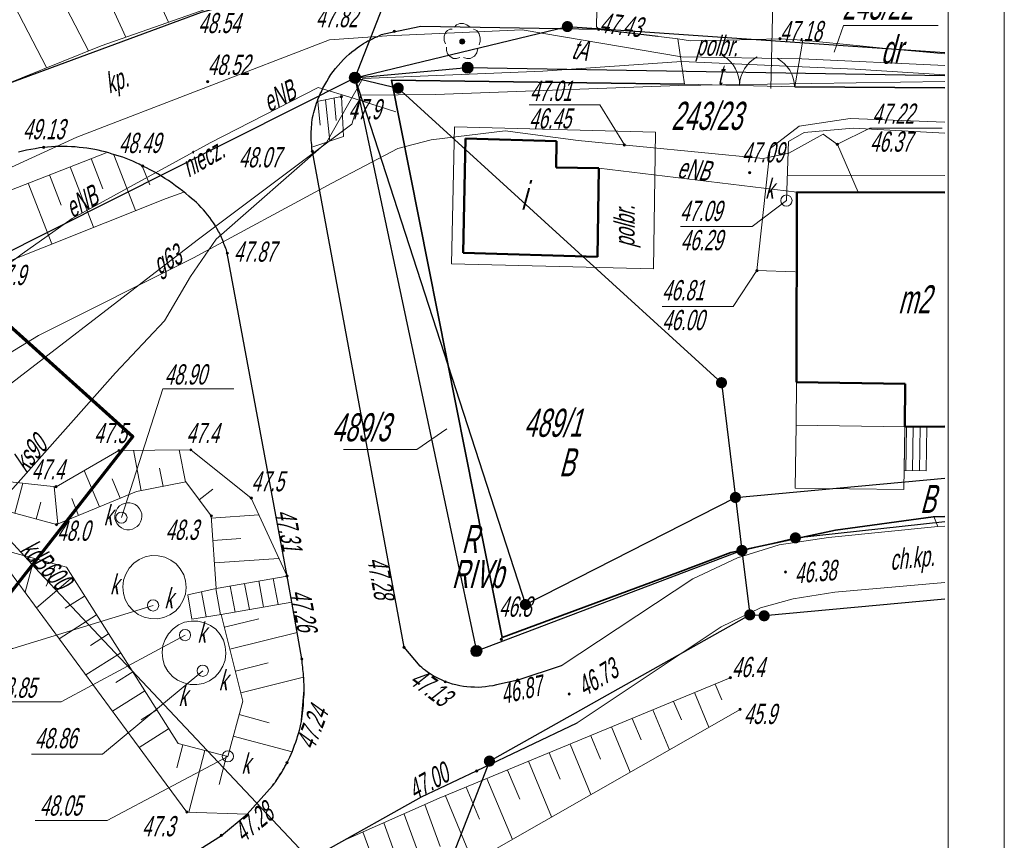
# Model space of a CAD drawing. Header units: millimetres. Extents: x 6567289036 to 6568990308, y 5976640423 to 5977332400.
# Tile 34 of 216: x 6567541706 to 6567585536, y 5976883334 to 5976919880. Entities that reach past the tile are written whole.
import ezdxf

# ---------------------------------------------------------------- set-up
doc = ezdxf.new("R2010")
doc.units = ezdxf.units.MM
doc.layers.add('0_PODKŁADANKI', color=7, linetype='Continuous')
doc.styles.get("Standard").update_dxf_attribs({"font": 'arial.ttf'})

# ---------------------------------------------------------------- blocks, each defined once
blk = doc.blocks.new('KTOK02_500')
at = {"color": 0, "linetype": 'Continuous', "lineweight": 13}
for centre, start, end in [((-3, 0), 0, 60.01836), ((3, 0), 119.98164, 180)]:
    blk.add_arc(centre, 3, start, end, dxfattribs=at)
blk = doc.blocks.new('EGBP04_02')
at = {"linetype": 'Continuous', "lineweight": 18}
blk.add_hatch(color=7, dxfattribs=at).paths.add_polyline_path([(0, -0.5, 1), (0, 0.5, 1)])
at = {"color": 0, "linetype": 'Continuous', "lineweight": 18}
blk.add_circle((0, 0), 0.5, dxfattribs=at)
blk = doc.blocks.new('EGBP04_03')
at = {"linetype": 'Continuous', "lineweight": 13}
for color, points in [(7, [(0, -0.5, 1), (0, 0.5, 1)]), (0, [(0, -0.1, 1), (0, 0.1, 1)])]:
    blk.add_hatch(color=color, dxfattribs=at).paths.add_polyline_path(points)
at = {"color": 0, "linetype": 'Continuous', "lineweight": 13}
blk.add_circle((0, 0), 0.1, dxfattribs=at)
blk = doc.blocks.new('RTPW01')
at = {"linetype": 'Continuous', "lineweight": 13}
blk.add_hatch(color=0, dxfattribs=at).paths.add_polyline_path([(0, -0.1, 1), (0, 0.1, 1)])
at = {"color": 0, "linetype": 'Continuous', "lineweight": 13}
blk.add_circle((0, 0), 0.1, dxfattribs=at)
blk = doc.blocks.new('SUUS22_01')
at = {"color": 0, "linetype": 'Continuous', "lineweight": 13}
blk.add_circle((0, 0), 0.5, dxfattribs=at)
blk = doc.blocks.new('SUPS01_08')
at = {"linetype": 'Continuous', "lineweight": 13}
blk.add_hatch(color=0, dxfattribs=at).paths.add_polyline_path([(0, -0.1, 1), (0, 0.1, 1)])
at = {"color": 0, "linetype": 'Continuous', "lineweight": 13}
blk.add_circle((0, 0), 0.1, dxfattribs=at)
blk = doc.blocks.new('OBOP02_01')
at = {"linetype": 'Continuous', "lineweight": 13}
blk.add_hatch(color=0, dxfattribs=at).paths.add_polyline_path([(0, -0.224, 1), (0, 0.224, 1)])
at = {"color": 0, "linetype": 'Continuous', "lineweight": 18, "flags": 128}
for points in [[(-0.9, 1.1), (-1.1, 1.1), (-1.3, 1), (-1.5, 0.8), (-1.6, 0.5), (-1.6, 0.1), (-1.5, -0.2)], [(0.7, 1.3), (0.4, 1.5), (0.1, 1.6), (-0.2, 1.6), (-0.5, 1.5), (-0.7, 1.3)], [(1.5, -0.3), (1.6, 0), (1.6, 0.3), (1.5, 0.7), (1.3, 1), (1, 1.1)], [(-1.4, -0.5), (-1.4, -0.8), (-1.3, -1.1), (-1.1, -1.3), (-0.8, -1.5), (-0.5, -1.5), (-0.2, -1.4)], [(0.1, -1.4), (0.4, -1.5), (0.7, -1.5), (1.1, -1.3), (1.3, -1), (1.4, -0.6)]]:
    blk.add_lwpolyline(points, dxfattribs=at)
at = {"color": 0, "linetype": 'Continuous', "lineweight": 13}
blk.add_circle((0, 0), 0.224, dxfattribs=at)
blk = doc.blocks.new('RTPW02')
at = {"linetype": 'Continuous', "lineweight": 13}
blk.add_hatch(color=0, dxfattribs=at).paths.add_polyline_path([(0, -0.1, 1), (0, 0.1, 1)])
at = {"color": 0, "linetype": 'Continuous', "lineweight": 13}
blk.add_circle((0, 0), 0.1, dxfattribs=at)

msp = doc.modelspace()

# ---------------------------------------------------------------- linework, layer by layer
at = {"layer": '0_PODKŁADANKI', "color": 18, "linetype": 'Continuous', "lineweight": 18, "flags": 128}
for points in [[(6567585536.345362, 5976640422.753954), (6567585536.345362, 5977054922.753954)], [(6567583036.345362, 5976642422.753954), (6567583036.345362, 5977052422.753954)]]:
    msp.add_lwpolyline(points, dxfattribs=at)
at = {"layer": '0_PODKŁADANKI', "lineweight": 70, "flags": 128}
msp.add_lwpolyline([(6567404736.345362, 5976739422.753954), (6567351762.778372, 5976777404.141075), (6567366146.075858, 5976800736.645169), (6567331457.154829, 5976823648.519215), (6567352156.941767, 5976859663.035738), (6567388004.251012, 5976922023.146966), (6567434454.322674, 5977002407.900146), (6567546736.345362, 5976901322.753954), (6567526086.345362, 5976874932.753954), (6567498709.432438, 5976815801.160638), (6567474536.620397, 5976767698.485344), (6567446143.972124, 5976711666.871627)], close=True, dxfattribs=at)
at = {"layer": '0_PODKŁADANKI', "linetype": 'Continuous', "lineweight": 18, "flags": 128}
for points in [[(6567575136.345362, 5976916812.753954), (6567575286.345362, 5976923252.753954), (6567572346.345362, 5976936172.753954), (6567572326.345362, 5976936242.753954)], [(6567546236.345362, 5976924332.753954), (6567548326.345362, 5976919762.753954)], [(6567544416.345362, 5976923502.753954), (6567546426.345362, 5976919102.753954)], [(6567542616.345362, 5976922642.753954), (6567544766.345362, 5976918492.753954)], [(6567540846.345362, 5976921712.753954), (6567542906.345362, 5976917742.753954)], [(6567577966.345362, 5976918432.753954), (6567578376.345362, 5976919622.753954), (6567582586.345362, 5976919622.753954)], [(6567558056.345362, 5976919162.753954), (6567555496.345362, 5976918982.753954), (6567544246.345362, 5976914642.753954), (6567537516.345362, 5976911562.753954), (6567535886.345362, 5976915152.753954), (6567531006.345362, 5976912532.753954), (6567524596.345362, 5976907622.753954), (6567522056.345362, 5976905672.753954), (6567519006.345362, 5976903722.753954)], [(6567558056.345362, 5976919162.753954), (6567564076.345362, 5976919432.753954), (6567571166.345362, 5976918222.753954), (6567576526.345362, 5976918142.753954), (6567582892.42498, 5976917839.607306)], [(6567518166.345362, 5976853382.753954), (6567519296.345362, 5976856212.753954), (6567519656.345362, 5976858452.753954), (6567519886.345362, 5976861262.753954), (6567524326.345362, 5976871322.753954), (6567525946.345362, 5976874492.753954), (6567526946.345362, 5976877552.753954), (6567532866.345362, 5976888212.753954), (6567539286.345362, 5976896632.753954), (6567545966.345362, 5976904152.753954), (6567548156.345362, 5976906462.753954), (6567549316.345362, 5976908442.753953), (6567550446.345362, 5976910102.753954), (6567555366.345362, 5976914402.753954), (6567556986.345362, 5976917262.753954), (6567564996.345362, 5976917582.753954), (6567571166.345362, 5976918022.753954), (6567578896.345362, 5976917672.753954), (6567582892.344903, 5976917430.401371)], [(6567582892.286164, 5976917130.256221), (6567571046.345362, 5976916952.753954), (6567560216.345362, 5976916552.753954), (6567556886.345362, 5976916522.753954), (6567556496.345362, 5976915232.753954), (6567549606.345362, 5976910062.753954), (6567539076.345362, 5976901962.753954), (6567531736.345362, 5976896262.753954), (6567522226.345362, 5976888802.753954), (6567519176.345362, 5976887982.753954)], [(6567571296.345362, 5976917002.753954), (6567576206.345362, 5976916882.753954)], [(6567558446.345362, 5976915772.753954), (6567556546.345362, 5976916382.753954), (6567554996.345362, 5976916862.753954), (6567550186.345362, 5976914392.753954), (6567544046.345362, 5976911022.753954)], [(6567555086.345362, 5976915182.753954), (6567554976.345362, 5976916242.753954)], [(6567555516.345362, 5976914462.753954), (6567555316.345362, 5976916302.753954)], [(6567555796.345362, 5976915382.753954), (6567555706.345362, 5976916372.753954)], [(6567568626.345362, 5976914302.753954), (6567567536.345362, 5976916082.753954), (6567564380.345362, 5976916082.753954)], [(6567576226.345362, 5976908652.753954), (6567574526.345362, 5976908702.753954), (6567575106.345362, 5976914142.753954), (6567576406.345362, 5976915132.753954), (6567578676.345362, 5976915472.753954), (6567582891.930648, 5976915313.564019)], [(6567579026.345362, 5976912192.753953), (6567578116.345362, 5976914322.753954), (6567577476.345362, 5976914782.753954), (6567575946.345362, 5976913932.753954), (6567574806.345362, 5976913692.753953), (6567566566.345362, 5976914502.753954), (6567563316.345362, 5976914932.753954), (6567560026.345362, 5976914532.753954), (6567558546.345362, 5976914142.753954), (6567555606.345362, 5976912592.753954), (6567549446.345362, 5976909272.753954), (6567542546.345362, 5976905812.753954), (6567538106.345362, 5976903112.753954), (6567532206.345362, 5976899622.753954), (6567530786.345362, 5976898502.753954), (6567525676.345362, 5976892752.753954), (6567521666.345362, 5976887852.753954), (6567519796.345362, 5976886432.753954)], [(6567582891.834772, 5976914823.63601), (6567578806.345362, 5976915042.753954), (6567576626.345362, 5976914852.753954), (6567575926.345362, 5976914452.753954), (6567575836.345362, 5976911822.753954)], [(6567578106.345362, 5976914332.753954), (6567579556.345362, 5976915052.753954), (6567582769.345362, 5976915052.753954)], [(6567544886.345362, 5976913692.753953), (6567545406.345362, 5976912352.753954)], [(6567546856.345362, 5976911382.753954), (6567545896.345362, 5976913862.753954)], [(6567543956.345362, 5976913322.753954), (6567544996.345362, 5976910632.753954)], [(6567547496.345362, 5976912522.753954), (6567547136.345362, 5976913402.753954)], [(6567567486.345362, 5976913262.753954), (6567576306.345362, 5976912202.753954)], [(6567542086.345362, 5976912602.753954), (6567543136.345362, 5976909902.753954)], [(6567543026.345362, 5976912962.753954), (6567543546.345362, 5976911622.753954)], [(6567575836.345362, 5976911822.753954), (6567574306.345362, 5976910662.753954), (6567571125.345362, 5976910662.753954)], [(6567544046.345362, 5976911022.753954), (6567541816.345362, 5976909452.753954), (6567537096.345362, 5976905952.753954), (6567534756.345362, 5976904212.753954), (6567530356.345362, 5976900192.753953), (6567525296.345362, 5976895442.753953), (6567518666.345362, 5976890752.753954)], [(6567574526.345362, 5976908702.753954), (6567573466.345362, 5976907102.753954), (6567570304.345362, 5976907102.753954)], [(6567558266.345362, 5976878602.753954), (6567542576.345362, 5976895272.753954), (6567533476.345362, 5976905192.753953), (6567532916.345362, 5976905842.753954)], [(6567546236.345362, 5976897702.753954), (6567548076.345362, 5976903432.753954), (6567551232.345362, 5976903432.753954)], [(6567556126.345362, 5976900742.753954), (6567559386.345364, 5976900742.753954), (6567560726.345362, 5976901652.753954)], [(6567576266.345362, 5976901822.753954), (6567576226.345362, 5976899022.753954)], [(6567581106.345362, 5976901752.753954), (6567576266.345362, 5976901822.753954)], [(6567581066.345362, 5976898952.753954), (6567581106.345362, 5976901752.753954)], [(6567581076.345362, 5976899802.753954), (6567581106.345362, 5976901752.753954)], [(6567581106.345362, 5976901752.753954), (6567582086.345362, 5976901742.753954)], [(6567581156.345362, 5976899802.753954), (6567581186.345362, 5976901752.753954)], [(6567581456.345362, 5976899802.753954), (6567581486.345362, 5976901752.753954)], [(6567581756.345362, 5976899792.753954), (6567581786.345362, 5976901742.753954)], [(6567582086.345362, 5976901742.753954), (6567582056.345362, 5976899792.753954)], [(6567582056.345362, 5976899792.753954), (6567582086.345362, 5976901742.753954)], [(6567547116.345362, 5976898902.753954), (6567546776.345362, 5976900702.753954)], [(6567549086.345362, 5976899292.753954), (6567548806.345362, 5976900722.753954)], [(6567548096.345362, 5976899092.753954), (6567547936.345362, 5976899902.753954)], [(6567545256.345362, 5976898182.753954), (6567544576.345362, 5976899802.753954)], [(6567546186.345362, 5976898572.753954), (6567545816.345362, 5976899432.753954)], [(6567582056.345362, 5976899792.753954), (6567581076.345362, 5976899802.753954)], [(6567541486.345362, 5976897902.753954), (6567541846.345362, 5976899242.753954)], [(6567543406.345362, 5976897412.753954), (6567543236.345362, 5976899092.753954)], [(6567576226.345362, 5976899022.753954), (6567581066.345362, 5976898952.753954)], [(6567544326.345362, 5976897792.753954), (6567544026.345362, 5976898552.753954)], [(6567549696.345362, 5976898502.753954), (6567550306.345362, 5976898972.753954)], [(6567542446.345362, 5976897642.753954), (6567542646.345362, 5976898392.753954)], [(6567550236.345362, 5976897682.753954), (6567552356.345362, 5976897822.753954)], [(6567582888.495392, 5976897759.409239), (6567582376.345362, 5976897742.753954)], [(6567550306.345362, 5976896692.753953), (6567551546.345362, 5976896772.753954)], [(6567542356.345362, 5976895882.753954), (6567541946.345362, 5976894382.753954)], [(6567543316.345362, 5976895622.753954), (6567542886.345362, 5976894652.753954)], [(6567550376.345362, 5976895692.753953), (6567553246.345362, 5976895882.753954)], [(6567544066.345362, 5976895062.753954), (6567542456.345362, 5976893692.753953)], [(6567553606.345362, 5976895102.753954), (6567550446.345362, 5976894542.753954)], [(6567553826.345362, 5976893942.753953), (6567553606.345362, 5976895102.753954)], [(6567551076.345362, 5976894652.753954), (6567551296.345362, 5976893492.753954)], [(6567551706.345362, 5976894762.753954), (6567551936.345362, 5976893612.753954)], [(6567552356.345362, 5976894882.753954), (6567552566.345362, 5976893722.753954)], [(6567552996.345362, 5976894992.753954), (6567553206.345362, 5976893832.753954)], [(6567544596.345362, 5976894212.753954), (6567543736.345362, 5976893672.753954)], [(6567550446.345362, 5976894542.753954), (6567549196.345362, 5976894272.753954)], [(6567549196.345362, 5976894272.753954), (6567549376.345362, 5976893182.753954)], [(6567549796.345362, 5976894402.753954), (6567550006.345362, 5976893282.753954)], [(6567550436.345362, 5976894542.753954), (6567550646.345362, 5976893382.753954)], [(6567547646.345362, 5976893792.753954), (6567541396.345362, 5976891882.753954), (6567538259.345362, 5976891882.753954)], [(6567550676.345362, 5976893392.753954), (6567553826.345362, 5976893942.753953)], [(6567545126.345362, 5976893372.753954), (6567543466.345362, 5976892312.753954)], [(6567549376.345362, 5976893182.753954), (6567550676.345362, 5976893392.753954)], [(6567550826.345362, 5976892822.753954), (6567552356.345362, 5976893202.753954)], [(6567549066.345362, 5976892472.753954), (6567543556.345362, 5976889502.753954), (6567540362.345362, 5976889502.753954)], [(6567545666.345362, 5976892522.753954), (6567544856.345362, 5976892012.753954)], [(6567551056.345362, 5976891852.753954), (6567554056.345362, 5976892592.753954)], [(6567546206.345362, 5976891682.753954), (6567544656.345362, 5976890702.753954)], [(6567551306.345362, 5976890872.753954), (6567552766.345362, 5976891232.753954)], [(6567549856.345362, 5976890882.753954), (6567545386.345362, 5976887172.753954), (6567542237.345362, 5976887172.753954)], [(6567546736.345362, 5976890832.753954), (6567545986.345362, 5976890362.753954)], [(6567551546.345362, 5976889902.753954), (6567554336.345362, 5976890592.753954)], [(6567572666.345362, 5976890292.753954), (6567572956.345362, 5976889582.753954)], [(6567547276.345362, 5976889992.753954), (6567545836.345362, 5976889082.753954)], [(6567571746.345362, 5976889912.753954), (6567572386.345362, 5976888372.753954)], [(6567570816.345362, 5976889522.753954), (6567571166.345362, 5976888702.753954)], [(6567546696.345362, 5976874082.753954), (6567554656.345362, 5976878502.753954), (6567558106.345362, 5976877962.753954), (6567562826.345362, 5976882912.753954), (6567573776.345362, 5976889162.753954)], [(6567547806.345362, 5976889142.753954), (6567547116.345362, 5976888702.753954)], [(6567551476.345362, 5976888942.753953), (6567552816.345362, 5976888572.753954)], [(6567569896.345362, 5976889142.753954), (6567570626.345362, 5976887362.753954)], [(6567568966.345362, 5976888762.753954), (6567569366.345362, 5976887812.753954)], [(6567548336.345362, 5976888292.753954), (6567547026.345362, 5976887462.753954)], [(6567568056.345362, 5976888382.753954), (6567568886.345362, 5976886372.753954)], [(6567548966.345362, 5976887592.753954), (6567548706.345362, 5976886562.753954)], [(6567551216.345362, 5976887972.753954), (6567553836.345362, 5976887272.753954)], [(6567566206.345362, 5976887622.753954), (6567567136.345362, 5976885372.753954)], [(6567567126.345362, 5976887992.753954), (6567567566.345362, 5976886942.753953)], [(6567549946.345362, 5976887332.753954), (6567549236.345362, 5976884592.753954)], [(6567565276.345362, 5976887232.753954), (6567565766.345362, 5976886052.753954)], [(6567550976.345362, 5976887072.753954), (6567545596.345362, 5976884222.753954), (6567542396.345362, 5976884222.753954)], [(6567550916.345362, 5976887092.753954), (6567550586.345362, 5976885812.753954)], [(6567564356.345362, 5976886852.753954), (6567565376.345362, 5976884372.753954)], [(6567563426.345362, 5976886462.753954), (6567563966.345362, 5976885172.753954)], [(6567562496.345362, 5976886092.753954), (6567563636.345362, 5976883372.753954)], [(6567561586.345362, 5976885702.753954), (6567562176.345362, 5976884272.753954)], [(6567562006.345362, 5976882052.753954), (6567560656.345362, 5976885312.753954)], [(6567560426.345362, 5976883052.753954), (6567559736.345362, 5976884922.753954)], [(6567558716.345362, 5976881892.753954), (6567557916.345362, 5976884112.753954)], [(6567560356.345362, 5976880322.753954), (6567558816.345362, 5976884492.753954)], [(6567558816.345362, 5976878712.753954), (6567556986.345362, 5976883712.753954)]]:
    msp.add_lwpolyline(points, dxfattribs=at)
at = {"layer": '0_PODKŁADANKI', "lineweight": 18, "flags": 128}
for points in [[(6567582893.536657, 5976923520.266999), (6567582156.345362, 5976923632.753954), (6567563776.345362, 5976924032.753954), (6567557966.345362, 5976922362.753954), (6567550636.345362, 5976920572.753954), (6567545326.345362, 5976918712.753954), (6567536486.345362, 5976915152.753954), (6567529866.345362, 5976911722.753954), (6567525076.345362, 5976908412.753954), (6567521016.345362, 5976905202.753954), (6567519086.345362, 5976903862.753954), (6567517646.345362, 5976903912.753954)], [(6567558816.345362, 5976922922.753954), (6567556626.345362, 5976917292.753954)], [(6567567436.345362, 5976922652.753954), (6567567386.345362, 5976919562.753954), (6567567476.345362, 5976919462.753954), (6567570996.345362, 5976919032.753954), (6567571566.345362, 5976918942.753953), (6567572546.345362, 5976918952.753954), (6567575546.345362, 5976919032.753954), (6567576566.345362, 5976918972.753954), (6567579256.345362, 5976918692.753953), (6567580256.345362, 5976918592.753954), (6567582892.526109, 5976918356.367589)], [(6567556626.345362, 5976917292.753954), (6567566086.345362, 5976919572.753954)], [(6567566086.345362, 5976919572.753954), (6567582892.538605, 5976918420.230978)], [(6567556626.345362, 5976917292.753954), (6567561646.345362, 5976917742.753954)], [(6567561646.345362, 5976917742.753954), (6567582892.337867, 5976917394.458995)], [(6567556626.345362, 5976917292.753954), (6567535156.345362, 5976906502.753954)], [(6567556626.345362, 5976917292.753954), (6567535156.345362, 5976906502.753954)], [(6567562036.345362, 5976891762.753954), (6567556626.345362, 5976917292.753954)], [(6567564216.345362, 5976893832.753954), (6567556626.345362, 5976917292.753954)], [(6567556626.345362, 5976917292.753954), (6567564216.345362, 5976893832.753954)], [(6567558556.345362, 5976916832.753954), (6567556626.345362, 5976917292.753954)], [(6567562036.345362, 5976891762.753954), (6567556626.345362, 5976917292.753954)], [(6567572946.345362, 5976903712.753954), (6567558556.345362, 5976916832.753954)], [(6567554756.345362, 5976914212.753954), (6567556116.345362, 5976914682.753954), (6567556026.345362, 5976916452.753954)], [(6567556026.345362, 5976916452.753954), (6567554936.345362, 5976916232.753954)], [(6567545556.345362, 5976913952.753954), (6567538596.345362, 5976911232.753954), (6567532656.345362, 5976907852.753954), (6567527646.345362, 5976905362.753954), (6567524246.345362, 5976902222.753954), (6567519966.345362, 5976898332.753954), (6567519106.345362, 5976897022.753954), (6567517216.345362, 5976894152.753954), (6567516256.345362, 5976890572.753954)], [(6567575906.345362, 5976912952.753954), (6567582891.465158, 5976912934.912012)], [(6567518876.345362, 5976889002.753954), (6567527616.345362, 5976899172.753954), (6567530686.345362, 5976901922.753954), (6567532886.345362, 5976903532.753954), (6567533556.345362, 5976904382.753954), (6567533886.345362, 5976905002.753954), (6567535076.345362, 5976905782.753954), (6567539996.345362, 5976908642.753954), (6567548226.345362, 5976911922.753954), (6567549016.345362, 5976912192.753953)], [(6567553606.345362, 5976895102.753954), (6567552016.345362, 5976898572.753954), (6567549326.345362, 5976900722.753954), (6567546126.345362, 5976900692.753953), (6567543326.345362, 5976899082.753954), (6567541276.345362, 5976899302.753954), (6567535076.345362, 5976905782.753954), (6567533886.345362, 5976905002.753954)], [(6567533886.345362, 5976905002.753954), (6567540646.345362, 5976898132.753954), (6567543346.345362, 5976897392.753954), (6567546906.345362, 5976898872.753954), (6567549096.345362, 5976899292.753954), (6567550236.345362, 5976897782.753954), (6567550446.345362, 5976894542.753954)], [(6567533556.345362, 5976904382.753954), (6567539946.345362, 5976897512.753954), (6567540666.345362, 5976896342.753954), (6567543786.345362, 5976895492.753954), (6567548756.345362, 5976887642.753954), (6567550976.345362, 5976887072.753954), (6567551636.345362, 5976889532.753954), (6567550676.345362, 5976893392.753954)], [(6567553826.345362, 5976893942.753953), (6567554266.345362, 5976891412.753954), (6567554366.345362, 5976890192.753953), (6567554226.345362, 5976888502.753954), (6567554166.345362, 5976888272.753954), (6567554106.345362, 5976888052.753954), (6567554046.345362, 5976887832.753954), (6567553956.345362, 5976887612.753954), (6567553876.345362, 5976887392.753954), (6567553796.345362, 5976887172.753954), (6567553696.345362, 5976886962.753954), (6567553586.345362, 5976886752.753954), (6567553476.345362, 5976886542.753954), (6567553366.345362, 5976886342.753954), (6567553226.345362, 5976886152.753954), (6567553106.345362, 5976885952.753954), (6567552966.345362, 5976885762.753954), (6567551826.345362, 5976884492.753954), (6567549146.345362, 5976884592.753954), (6567547556.345362, 5976886742.753954), (6567541256.345362, 5976895322.753954), (6567539546.345362, 5976896652.753954), (6567532886.345362, 5976903532.753954)], [(6567573566.345362, 5976898602.753954), (6567572946.345362, 5976903712.753954)], [(6567573566.345362, 5976898602.753954), (6567582888.829603, 5976899467.231599)], [(6567573566.345362, 5976898602.753954), (6567564216.345362, 5976893832.753954)], [(6567564216.345362, 5976893832.753954), (6567573566.345362, 5976898602.753954)], [(6567573856.345362, 5976896242.753954), (6567573566.345362, 5976898602.753954)], [(6567573566.345362, 5976898602.753954), (6567573856.345362, 5976896242.753954)], [(6567582888.495392, 5976897759.409239), (6567582376.345362, 5976897742.753954)], [(6567582406.345362, 5976897752.753954), (6567582576.345362, 5976897302.753954), (6567582888.41153, 5976897330.868023)], [(6567565806.345362, 5976891102.753954), (6567571666.345362, 5976894982.753954), (6567573666.345362, 5976895912.753954), (6567575516.345362, 5976896492.753954), (6567577716.345362, 5976896822.753954), (6567582576.345362, 5976897302.753954), (6567582888.41153, 5976897330.868023)], [(6567576236.345362, 5976896802.753954), (6567582888.449942, 5976897527.153124)], [(6567573856.345362, 5976896242.753954), (6567576236.345362, 5976896802.753954)], [(6567573856.345362, 5976896242.753954), (6567562036.345362, 5976891762.753954)], [(6567573856.345362, 5976896242.753954), (6567562036.345362, 5976891762.753954)], [(6567574206.345362, 5976893372.753954), (6567573856.345362, 5976896242.753954)], [(6567573856.345362, 5976896242.753954), (6567574206.345362, 5976893372.753954)], [(6567566526.345362, 5976888572.753954), (6567572926.345362, 5976892842.753954), (6567574676.345362, 5976893682.753954), (6567576136.345362, 5976894092.753954), (6567577986.345362, 5976894382.753954), (6567582887.920622, 5976894822.334418)], [(6567582887.77352, 5976894070.629932), (6567574846.345362, 5976893332.753954)], [(6567562616.345362, 5976886862.753954), (6567574206.345362, 5976893372.753954)], [(6567574206.345362, 5976893372.753954), (6567562616.345362, 5976886862.753954)], [(6567574846.345362, 5976893332.753954), (6567574206.345362, 5976893372.753954)], [(6567535276.345362, 5976858602.753954), (6567537336.345362, 5976864172.753954), (6567543096.345362, 5976874422.753954), (6567552696.345362, 5976881222.753954), (6567555306.345362, 5976882872.753954), (6567556196.345362, 5976883362.753954), (6567560386.345362, 5976885212.753954), (6567573336.345362, 5976890572.753954)], [(6567573776.345362, 5976889162.753954), (6567562826.345362, 5976882912.753954), (6567558106.345362, 5976877962.753954), (6567554656.345362, 5976878502.753954), (6567546696.345362, 5976874082.753954), (6567541396.345362, 5976869642.753954), (6567541106.345362, 5976864182.753954), (6567538116.345362, 5976858822.753954)], [(6567559206.345362, 5976878102.753954), (6567562616.345362, 5976886862.753954)], [(6567562616.345362, 5976886862.753954), (6567559206.345362, 5976878102.753954)]]:
    msp.add_lwpolyline(points, dxfattribs=at)
at = {"layer": '0_PODKŁADANKI', "linetype": 'Continuous', "lineweight": 25, "flags": 128}
for points in [[(6567558816.345362, 5976922922.753954), (6567556626.345362, 5976917292.753954)], [(6567559256.345362, 5976922402.753954), (6567555886.345362, 5976921832.753954), (6567549786.345362, 5976920192.753953), (6567539556.345362, 5976916422.753954)], [(6567565806.345362, 5976891102.753954), (6567563876.345362, 5976890472.753954), (6567562926.345362, 5976890252.753954), (6567562766.345362, 5976890212.753954), (6567562606.345362, 5976890192.753953), (6567562446.345362, 5976890172.753954), (6567562276.345362, 5976890152.753954), (6567562116.345362, 5976890142.753954), (6567561946.345362, 5976890152.753954), (6567561786.345362, 5976890152.753954), (6567561616.345362, 5976890162.753954), (6567561456.345362, 5976890182.753954), (6567561296.345362, 5976890212.753954), (6567561126.345362, 5976890252.753954), (6567560966.345362, 5976890292.753954), (6567560816.345362, 5976890342.753954), (6567560656.345362, 5976890392.753954), (6567560566.345362, 5976890432.753954), (6567560476.345362, 5976890482.753954), (6567560386.345362, 5976890522.753954), (6567560296.345362, 5976890562.753954), (6567560196.345362, 5976890612.753954), (6567560116.345362, 5976890662.753954), (6567560026.345362, 5976890712.753954), (6567559936.345362, 5976890772.753954), (6567559856.345362, 5976890822.753954), (6567559766.345362, 5976890892.753954), (6567559686.345362, 5976890952.753954), (6567559606.345362, 5976891022.753954), (6567559526.345362, 5976891082.753954), (6567558816.345362, 5976891932.753954), (6567554736.345362, 5976914012.753954), (6567554716.345362, 5976914112.753954), (6567554706.345362, 5976914212.753954), (6567554706.345362, 5976914312.753954), (6567554696.345362, 5976914412.753954), (6567554686.345362, 5976914502.753954), (6567554676.345362, 5976914602.753954), (6567554676.345362, 5976914702.753954), (6567554676.345362, 5976914802.753954), (6567554676.345362, 5976914902.753954), (6567554696.345362, 5976915002.753954), (6567554696.345362, 5976915102.753954), (6567554706.345362, 5976915202.753954), (6567554716.345362, 5976915302.753954), (6567554726.345362, 5976915412.753954), (6567554746.345362, 5976915522.753954), (6567554766.345362, 5976915632.753954), (6567554796.345362, 5976915742.753954), (6567554826.345362, 5976915842.753954), (6567554856.345362, 5976915952.753954), (6567554886.345362, 5976916052.753954), (6567554916.345362, 5976916162.753954), (6567554956.345362, 5976916262.753954), (6567554996.345362, 5976916372.753954), (6567555046.345362, 5976916472.753954), (6567555086.345362, 5976916572.753954), (6567555136.345362, 5976916662.753954), (6567555206.345362, 5976916822.753954), (6567555286.345362, 5976916982.753954), (6567555376.345362, 5976917132.753954), (6567555466.345362, 5976917282.753954), (6567555556.345362, 5976917432.753954), (6567555656.345362, 5976917572.753954), (6567555766.345362, 5976917712.753954), (6567555886.345362, 5976917842.753954), (6567555996.345362, 5976917972.753954), (6567556116.345362, 5976918102.753954), (6567556236.345362, 5976918222.753954), (6567556366.345362, 5976918342.753954), (6567556496.345362, 5976918452.753954), (6567556646.345362, 5976918552.753954), (6567556736.345362, 5976918622.753954), (6567556826.345362, 5976918692.753953), (6567556916.345362, 5976918752.753954), (6567557016.345362, 5976918812.753954), (6567557116.345362, 5976918872.753954), (6567557206.345362, 5976918932.753954), (6567557306.345362, 5976918972.753954), (6567557406.345362, 5976919032.753954), (6567557506.345362, 5976919082.753954), (6567557616.345362, 5976919122.753954), (6567557716.345362, 5976919172.753954), (6567557816.345362, 5976919212.753954), (6567557936.345362, 5976919252.753954), (6567559566.345362, 5976919592.753954), (6567567476.345362, 5976919462.753954), (6567570116.345362, 5976919142.753954)], [(6567556626.345362, 5976917292.753954), (6567566086.345362, 5976919572.753954)], [(6567566086.345362, 5976919572.753954), (6567582892.538605, 5976918420.230978)], [(6567556626.345362, 5976917292.753954), (6567561646.345362, 5976917742.753954)], [(6567561646.345362, 5976917742.753954), (6567582892.337867, 5976917394.458995)], [(6567535156.345362, 5976906502.753954), (6567556626.345362, 5976917292.753954)], [(6567556626.345362, 5976917292.753954), (6567564216.345362, 5976893832.753954)], [(6567556626.345362, 5976917292.753954), (6567558556.345362, 5976916832.753954)], [(6567556626.345362, 5976917292.753954), (6567562036.345362, 5976891762.753954)], [(6567558556.345362, 5976916832.753954), (6567572946.345362, 5976903712.753954)], [(6567547476.345362, 5976881512.753954), (6567550686.345362, 5976883552.753954), (6567551826.345362, 5976884492.753954), (6567552966.345362, 5976885762.753954), (6567553016.345362, 5976885842.753954), (6567553076.345362, 5976885912.753954), (6567553126.345362, 5976885992.753954), (6567553176.345362, 5976886072.753954), (6567553226.345362, 5976886152.753954), (6567553276.345362, 5976886232.753954), (6567553336.345362, 5976886312.753954), (6567553386.345362, 5976886382.753954), (6567553426.345362, 5976886462.753954), (6567553476.345362, 5976886542.753954), (6567553516.345362, 5976886622.753954), (6567553566.345362, 5976886712.753954), (6567553606.345362, 5976886792.753954), (6567553666.345362, 5976886922.753954), (6567553736.345362, 5976887042.753954), (6567553786.345362, 5976887172.753954), (6567553846.345362, 5976887302.753954), (6567553896.345362, 5976887432.753954), (6567553946.345362, 5976887572.753954), (6567553996.345362, 5976887702.753954), (6567554036.345362, 5976887832.753954), (6567554076.345362, 5976887962.753954), (6567554116.345362, 5976888092.753954), (6567554156.345362, 5976888232.753954), (6567554186.345362, 5976888362.753954), (6567554226.345362, 5976888502.753954), (6567554246.345362, 5976888622.753954), (6567554266.345362, 5976888742.753954), (6567554276.345362, 5976888862.753954), (6567554296.345362, 5976888982.753954), (6567554316.345362, 5976889102.753954), (6567554326.345362, 5976889222.753954), (6567554336.345362, 5976889342.753954), (6567554346.345362, 5976889462.753954), (6567554346.345362, 5976889582.753954), (6567554356.345362, 5976889712.753954), (6567554366.345362, 5976889832.753954), (6567554366.345362, 5976889952.753954), (6567554366.345362, 5976890072.753954), (6567554366.345362, 5976890192.753953), (6567554366.345362, 5976890282.753954), (6567554356.345362, 5976890382.753954), (6567554356.345362, 5976890472.753954), (6567554356.345362, 5976890572.753954), (6567554346.345362, 5976890662.753954), (6567554336.345362, 5976890762.753954), (6567554326.345362, 5976890852.753954), (6567554316.345362, 5976890942.753953), (6567554306.345362, 5976891042.753954), (6567554296.345362, 5976891132.753954), (6567554286.345362, 5976891222.753954), (6567554286.345362, 5976891322.753954), (6567554266.345362, 5976891412.753954), (6567553826.345362, 5976893942.753953), (6567553606.345362, 5976895102.753954), (6567550946.345362, 5976909482.753954), (6567550926.345362, 5976909552.753954), (6567550906.345362, 5976909622.753954), (6567550876.345362, 5976909692.753953), (6567550856.345362, 5976909762.753954), (6567550826.345362, 5976909832.753954), (6567550796.345362, 5976909902.753954), (6567550776.345362, 5976909972.753954), (6567550746.345362, 5976910042.753954), (6567550716.345362, 5976910122.753954), (6567550686.345362, 5976910182.753954), (6567550656.345362, 5976910252.753954), (6567550626.345362, 5976910322.753954), (6567550596.345362, 5976910382.753954), (6567550556.345362, 5976910452.753954), (6567550486.345362, 5976910582.753954), (6567550416.345362, 5976910702.753954), (6567550336.345362, 5976910832.753954), (6567550246.345362, 5976910952.753954), (6567550166.345362, 5976911072.753954), (6567550066.345362, 5976911182.753954), (6567549976.345362, 5976911302.753954), (6567549886.345362, 5976911412.753954), (6567549786.345362, 5976911522.753954), (6567549686.345362, 5976911632.753954), (6567549576.345362, 5976911732.753954), (6567549466.345362, 5976911822.753954), (6567549356.345362, 5976911922.753954), (6567549236.345362, 5976912022.753954), (6567549096.345362, 5976912142.753954), (6567548946.345362, 5976912262.753954), (6567548796.345362, 5976912372.753954), (6567548646.345362, 5976912482.753954), (6567548486.345362, 5976912602.753954), (6567548326.345362, 5976912712.753954), (6567548166.345362, 5976912812.753954), (6567548016.345362, 5976912912.753954), (6567547856.345362, 5976913012.753954), (6567547686.345362, 5976913102.753954), (6567547516.345362, 5976913192.753953), (6567547346.345362, 5976913282.753954), (6567547176.345362, 5976913362.753954), (6567547026.345362, 5976913442.753953), (6567546886.345362, 5976913502.753954), (6567546736.345362, 5976913572.753954), (6567546596.345362, 5976913632.753954), (6567546446.345362, 5976913692.753953), (6567546296.345362, 5976913752.753954), (6567546136.345362, 5976913802.753954), (6567545986.345362, 5976913852.753954), (6567545826.345362, 5976913892.753954), (6567545676.345362, 5976913952.753954), (6567545516.345362, 5976913992.753954), (6567545366.345362, 5976914022.753954), (6567545206.345362, 5976914062.753954), (6567545046.345362, 5976914092.753954), (6567544876.345362, 5976914132.753954), (6567544696.345362, 5976914152.753954), (6567544526.345362, 5976914172.753954), (6567544356.345362, 5976914192.753953), (6567544176.345362, 5976914212.753954), (6567544006.345362, 5976914222.753954), (6567543826.345362, 5976914232.753954), (6567543646.345362, 5976914232.753954), (6567543476.345362, 5976914232.753954), (6567543296.345362, 5976914232.753954), (6567543126.345362, 5976914212.753954), (6567542946.345362, 5976914202.753954), (6567542776.345362, 5976914192.753953), (6567542586.345362, 5976914172.753954), (6567542396.345362, 5976914132.753954), (6567542206.345362, 5976914102.753954), (6567542016.345362, 5976914072.753954), (6567541826.345362, 5976914022.753954), (6567541646.345362, 5976913972.753954)], [(6567572946.345362, 5976903712.753954), (6567573566.345362, 5976898602.753954)], [(6567573566.345362, 5976898602.753954), (6567582888.829603, 5976899467.231599)], [(6567564216.345362, 5976893832.753954), (6567573566.345362, 5976898602.753954)], [(6567573566.345362, 5976898602.753954), (6567573856.345362, 5976896242.753954)], [(6567576236.345362, 5976896802.753954), (6567582888.449942, 5976897527.153124)], [(6567573856.345362, 5976896242.753954), (6567576236.345362, 5976896802.753954)], [(6567573856.345362, 5976896242.753954), (6567562036.345362, 5976891762.753954)], [(6567573856.345362, 5976896242.753954), (6567574206.345362, 5976893372.753954)], [(6567582887.77352, 5976894070.629932), (6567574846.345362, 5976893332.753954)], [(6567562616.345362, 5976886862.753954), (6567574206.345362, 5976893372.753954)], [(6567574846.345362, 5976893332.753954), (6567574206.345362, 5976893372.753954)], [(6567547476.345362, 5976881512.753954), (6567549086.345362, 5976878972.753954), (6567555306.345362, 5976882872.753954), (6567559586.345362, 5976885272.753954), (6567562046.345362, 5976886422.753954), (6567566526.345362, 5976888572.753954)], [(6567562616.345362, 5976886862.753954), (6567559206.345362, 5976878102.753954)]]:
    msp.add_lwpolyline(points, dxfattribs=at)
at = {"layer": '0_PODKŁADANKI', "lineweight": 18, "flags": 128}
for points in [[(6567571296.345362, 5976917002.753954), (6567570996.345362, 5976919032.753954), (6567571566.345362, 5976918942.753953), (6567572546.345362, 5976918952.753954), (6567575546.345362, 5976919032.753954), (6567576566.345362, 5976918972.753954), (6567576206.345362, 5976916882.753954)], [(6567561056.345362, 5976915102.753954), (6567570016.345362, 5976914872.753954), (6567569916.345362, 5976908782.753954), (6567560926.345362, 5976909002.753954)]]:
    msp.add_lwpolyline(points, close=True, dxfattribs=at)
at = {"layer": '0_PODKŁADANKI', "lineweight": 35, "flags": 128}
for points in [[(6567582888.495392, 5976897759.409239), (6567582376.345362, 5976897742.753954), (6567578016.345362, 5976897142.753954), (6567573356.345362, 5976896152.753954), (6567571006.345362, 5976895262.753954), (6567563176.345362, 5976892362.753954), (6567558256.345362, 5976917182.753954), (6567571296.345362, 5976917002.753954)], [(6567576206.345362, 5976916882.753954), (6567582892.230589, 5976916846.260607)]]:
    msp.add_lwpolyline(points, dxfattribs=at)
at = {"layer": '0_PODKŁADANKI', "linetype": 'Continuous', "lineweight": 50, "flags": 128}
for points in [[(6567561446.345362, 5976909492.753954), (6567561546.345362, 5976914592.753954)], [(6567561546.345362, 5976914592.753954), (6567565606.345362, 5976914472.753954)], [(6567565606.345362, 5976914472.753954), (6567565586.345362, 5976913292.753954)], [(6567565586.345362, 5976913292.753954), (6567567486.345362, 5976913262.753954)], [(6567567486.345362, 5976913262.753954), (6567567426.345362, 5976909322.753954)], [(6567576286.345362, 5976903732.753954), (6567576306.345362, 5976912202.753954)], [(6567576306.345362, 5976912202.753954), (6567582891.318419, 5976912185.076173)], [(6567567426.345362, 5976909322.753954), (6567561446.345362, 5976909492.753954)], [(6567581126.345362, 5976903662.753954), (6567576286.345362, 5976903732.753954)], [(6567581106.345362, 5976901752.753954), (6567581126.345362, 5976903662.753954)], [(6567582889.278029, 5976901758.687176), (6567581106.345362, 5976901752.753954)]]:
    msp.add_lwpolyline(points, dxfattribs=at)
at = {"layer": '0_PODKŁADANKI', "linetype": 'Continuous', "lineweight": 18, "flags": 128}
for points in [[(6567576266.345362, 5976901822.753954), (6567576286.345362, 5976903732.753954), (6567581126.345362, 5976903662.753954), (6567581106.345362, 5976901752.753954)], [(6567547136.345362, 5976897752.753954), (6567547126.345362, 5976897632.753954), (6567547086.345362, 5976897512.753954), (6567547026.345362, 5976897402.753954), (6567546936.345362, 5976897312.753954), (6567546836.345362, 5976897242.753954), (6567546726.345362, 5976897192.753953), (6567546596.345362, 5976897162.753954), (6567546476.345362, 5976897162.753954), (6567546346.345362, 5976897192.753953), (6567546236.345362, 5976897252.753954), (6567546136.345362, 5976897322.753954), (6567546046.345362, 5976897422.753954), (6567545986.345362, 5976897532.753954), (6567545946.345362, 5976897652.753954), (6567545936.345362, 5976897772.753954), (6567545956.345362, 5976897892.753954), (6567545996.345362, 5976898012.753954), (6567546056.345362, 5976898122.753954), (6567546146.345362, 5976898222.753954), (6567546246.345362, 5976898292.753954), (6567546356.345362, 5976898332.753954), (6567546486.345362, 5976898362.753954), (6567546606.345362, 5976898362.753954), (6567546736.345362, 5976898332.753954), (6567546846.345362, 5976898282.753954), (6567546946.345362, 5976898212.753954), (6567547036.345362, 5976898102.753954), (6567547096.345362, 5976897992.753954), (6567547136.345362, 5976897872.753954)], [(6567549116.345362, 5976894592.753954), (6567549086.345362, 5976894302.753954), (6567548986.345362, 5976894022.753954), (6567548836.345362, 5976893762.753954), (6567548636.345362, 5976893542.753954), (6567548396.345362, 5976893372.753954), (6567548126.345362, 5976893262.753954), (6567547836.345362, 5976893202.753954), (6567547536.345362, 5976893212.753954), (6567547246.345362, 5976893272.753954), (6567546986.345362, 5976893392.753954), (6567546756.345362, 5976893572.753954), (6567546556.345362, 5976893792.753954), (6567546406.345362, 5976894052.753954), (6567546326.345362, 5976894332.753954), (6567546296.345362, 5976894622.753954), (6567546326.345362, 5976894912.753954), (6567546426.345362, 5976895192.753953), (6567546576.345362, 5976895452.753954), (6567546786.345362, 5976895672.753954), (6567547026.345362, 5976895832.753954), (6567547286.345362, 5976895952.753954), (6567547576.345362, 5976896012.753954), (6567547876.345362, 5976896002.753954), (6567548166.345362, 5976895942.753953), (6567548436.345362, 5976895812.753954), (6567548666.345362, 5976895642.753954), (6567548856.345362, 5976895422.753954), (6567549006.345362, 5976895162.753954), (6567549086.345362, 5976894882.753954)], [(6567550886.345362, 5976891662.753954), (6567550856.345362, 5976891362.753954), (6567550756.345362, 5976891082.753954), (6567550606.345362, 5976890832.753954), (6567550406.345362, 5976890612.753954), (6567550156.345362, 5976890442.753953), (6567549886.345362, 5976890322.753954), (6567549596.345362, 5976890272.753954), (6567549296.345362, 5976890272.753954), (6567549006.345362, 5976890342.753954), (6567548736.345362, 5976890462.753954), (6567548506.345362, 5976890632.753954), (6567548306.345362, 5976890872.753954), (6567548156.345362, 5976891122.753954), (6567548076.345362, 5976891402.753954), (6567548046.345362, 5976891702.753954), (6567548076.345362, 5976892002.753954), (6567548176.345362, 5976892282.753954), (6567548326.345362, 5976892532.753954), (6567548536.345362, 5976892752.753954), (6567548776.345362, 5976892922.753954), (6567549046.345362, 5976893042.753954), (6567549336.345362, 5976893092.753954), (6567549636.345362, 5976893092.753954), (6567549926.345362, 5976893022.753954), (6567550196.345362, 5976892902.753954), (6567550436.345362, 5976892732.753954), (6567550626.345362, 5976892492.753954), (6567550776.345362, 5976892242.753954), (6567550856.345362, 5976891962.753954)]]:
    msp.add_lwpolyline(points, close=True, dxfattribs=at)
at = {"layer": '0_PODKŁADANKI', "linetype": 'Continuous', "lineweight": 18}
msp.add_arc((6567574720.712832, 5976916851.111762), 1483.576746, 1.2201469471, 61.8534667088, dxfattribs=at)

# ---------------------------------------------------------------- block references
at = {"layer": '0_PODKŁADANKI', "linetype": 'Continuous', "xscale": 500, "yscale": 500, "zscale": 500}
for name, p in [('OBOP02_01', (6567561406.345362, 5976918902.753954)), ('EGBP04_03', (6567566086.345362, 5976919572.753954)), ('RTPW01', (6567558386.345362, 5976919362.753954)), ('RTPW02', (6567567476.345362, 5976919452.753954)), ('RTPW02', (6567575546.345362, 5976919032.753954)), ('EGBP04_02', (6567561646.345362, 5976917742.753954)), ('EGBP04_02', (6567556626.345362, 5976917292.753954)), ('RTPW01', (6567550076.345362, 5976917122.753954)), ('EGBP04_03', (6567558556.345362, 5976916832.753954)), ('RTPW01', (6567556026.345362, 5976916452.753954)), ('SUPS01_08', (6567568626.345362, 5976914302.753954)), ('SUPS01_08', (6567578106.345362, 5976914332.753954)), ('RTPW01', (6567542776.345362, 5976914192.753953)), ('RTPW01', (6567554736.345362, 5976914012.753954)), ('RTPW01', (6567547176.345362, 5976913362.753954)), ('RTPW01', (6567574206.345362, 5976913062.753954)), ('SUUS22_01', (6567575836.345362, 5976911822.753954)), ('RTPW01', (6567550946.345362, 5976909482.753954)), ('SUPS01_08', (6567574526.345362, 5976908702.753954)), ('EGBP04_03', (6567572946.345362, 5976903712.753954)), ('RTPW01', (6567546126.345362, 5976900692.753953)), ('RTPW01', (6567549326.345362, 5976900722.753954)), ('RTPW01', (6567543326.345362, 5976899082.753954)), ('RTPW01', (6567552016.345362, 5976898572.753954)), ('EGBP04_03', (6567573566.345362, 5976898602.753954)), ('SUUS22_01', (6567546236.345362, 5976897702.753954)), ('RTPW01', (6567550236.345362, 5976897782.753954)), ('RTPW01', (6567543346.345362, 5976897392.753954)), ('EGBP04_03', (6567576236.345362, 5976896802.753954)), ('EGBP04_03', (6567573856.345362, 5976896242.753954)), ('RTPW01', (6567553606.345362, 5976895102.753954)), ('RTPW02', (6567575796.345362, 5976895282.753954)), ('SUUS22_01', (6567547646.345362, 5976893792.753954)), ('EGBP04_03', (6567564216.345362, 5976893832.753954)), ('EGBP04_03', (6567574206.345362, 5976893372.753954)), ('EGBP04_03', (6567574846.345362, 5976893332.753954)), ('SUUS22_01', (6567549066.345362, 5976892472.753954)), ('RTPW01', (6567558816.345362, 5976891932.753954)), ('EGBP04_02', (6567562036.345362, 5976891762.753954)), ('RTPW01', (6567563146.345362, 5976892282.753954)), ('SUUS22_01', (6567549856.345362, 5976890882.753954)), ('RTPW01', (6567554266.345362, 5976891412.753954)), ('RTPW01', (6567560656.345362, 5976890392.753954)), ('RTPW01', (6567563876.345362, 5976890472.753954)), ('RTPW01', (6567573336.345362, 5976890572.753954)), ('RTPW02', (6567566166.345362, 5976889852.753954)), ('RTPW01', (6567573776.345362, 5976889162.753954)), ('SUUS22_01', (6567550976.345362, 5976887072.753954)), ('RTPW01', (6567553606.345362, 5976886792.753954)), ('EGBP04_03', (6567562616.345362, 5976886862.753954)), ('RTPW01', (6567562046.345362, 5976886422.753954)), ('RTPW01', (6567549146.345362, 5976884592.753954)), ('RTPW01', (6567550686.345362, 5976883552.753954))]:
    msp.add_blockref(name, p, dxfattribs=at)
at = {"layer": '0_PODKŁADANKI', "linetype": 'Continuous', "xscale": 499.9999999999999, "yscale": 499.9999999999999, "zscale": 499.9999999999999, "rotation": 358.6000000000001}
msp.add_blockref('KTOK02_500', (6567573751.345362, 5976916942.753953), dxfattribs=at)

# ---------------------------------------------------------------- texts
at = {"layer": '0_PODKŁADANKI', "lineweight": 25, "oblique": 15, "width": 0.59}
for s, p in [('243/22', (6567578316.345362, 5976919882.753954)), ('dr', (6567580036.345362, 5976917922.753954)), ('243/23', (6567570706.345362, 5976914972.753954)), ('i', (6567564013.479273, 5976911417.753954)), ('m2', (6567580806.345362, 5976906802.753954)), ('489/1', (6567564146.345362, 5976901302.753954)), ('489/3', (6567555596.345363, 5976901102.753954)), ('B', (6567565716.345362, 5976899542.753954)), ('B', (6567581786.345362, 5976897912.753954)), ('R', (6567561366.345362, 5976896122.753954)), ('RIVb', (6567560936.345362, 5976894572.753954))]:
    msp.add_text(s, height=1250, dxfattribs=at).set_placement(p)
at = {"layer": '0_PODKŁADANKI', "lineweight": 18, "oblique": 15, "width": 0.59}
for s, p in [('48.54', (6567549656.345362, 5976919282.753954)), ('47.82', (6567554886.345362, 5976919542.753953)), ('47.18', (6567575556.345362, 5976918922.753954)), ('48.52', (6567550076.345362, 5976917422.753954)), ('47.01', (6567564416.345362, 5976916262.753954)), ('47.9', (6567556336.345362, 5976915442.753953)), ('47.22', (6567579656.345362, 5976915242.753952)), ('46.45', (6567564380.345362, 5976915032.753954)), ('49.13', (6567541846.345362, 5976914552.753954)), ('48.49', (6567546116.345362, 5976913942.753953)), ('46.37', (6567579556.345362, 5976914002.753954)), ('47.09', (6567573856.345362, 5976913522.753954)), ('48.07', (6567551456.345362, 5976913302.753954)), ('k', (6567574886.345362, 5976911902.753954)), ('47.09', (6567571096.345363, 5976910912.753952)), ('46.29', (6567571125.345362, 5976909612.753954)), ('47.87', (6567551236.345362, 5976909102.753954)), ('47.9', (6567540516.345362, 5976908062.753954)), ('46.81', (6567570296.345362, 5976907382.753954)), ('46.00', (6567570304.345362, 5976906052.753954)), ('48.90', (6567548156.345362, 5976903632.753954)), ('47.5', (6567545016.345362, 5976901022.753954)), ('47.4', (6567549126.345362, 5976901022.753954)), ('47.4', (6567542236.345362, 5976899402.753954)), ('47.5', (6567552016.345362, 5976898872.753954)), ('k', (6567545446.345362, 5976897362.753954)), ('48.0', (6567543376.345362, 5976896672.753954)), ('48.3', (6567548196.345362, 5976896712.753954)), ('k', (6567545726.345362, 5976894282.753954)), ('k', (6567548146.345362, 5976893662.753954)), ('46.8', (6567563036.345362, 5976893292.753954)), ('k', (6567549616.345362, 5976892132.753954)), ('46.4', (6567573406.345362, 5976890602.753954)), ('k', (6567550566.345362, 5976890012.753954)), ('48.85', (6567540566.345362, 5976889682.753954)), ('k', (6567548776.345362, 5976889322.753954)), ('45.9', (6567573936.345362, 5976888512.753954)), ('48.86', (6567542376.345362, 5976887432.753954)), ('k', (6567551576.345362, 5976886302.753954)), ('48.05', (6567542596.345363, 5976884432.753954)), ('47.3', (6567547146.345362, 5976883512.753954))]:
    msp.add_text(s, height=900, dxfattribs=at).set_placement(p)
for s, rotation, p in [('47.43', 353.0999999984, (6567567488.467919, 5976919313.823025)), ('polbr.', 358.5999999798, (6567571804.896489, 5976918292.649477)), ('tA', 351.0999999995, (6567566247.106013, 5976918153.590075)), ('t', 1.5999999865, (6567572775.937117, 5976916982.742457)), ('kp.', 21.0000000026, (6567545698.876515, 5976916582.531569)), ('eNB', 27.9000000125, (6567552816.456419, 5976915742.812747)), ('niecz.', 29.6000000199, (6567549230.893042, 5976912840.208518)), ('eNB', 353.8999999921, (6567570955.986118, 5976912842.792274)), ('eNB', 29.6000000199, (6567544046.304378, 5976911022.73067)), ('polbr.', 89.9000000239, (6567569076.345673, 5976909743.233958)), ('g63', 27.5000000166, (6567547916.888844, 5976908513.036638)), ('ks90', 49.1999999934, (6567541976.838265, 5976899673.324504)), ('47.31', 280.4999999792, (6567553076.40255, 5976897982.445098)), ('kdB600', 313.2999999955, (6567541686.183763, 5976896232.925395)), ('ch.kp.', 5.7000000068, (6567580475.733137, 5976895367.20394)), ('47.28', 280.4999999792, (6567557171.415945, 5976895858.741982)), ('46.38', 4.7000000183, (6567576228.2839, 5976894773.229302)), ('47.26', 280.7000000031, (6567553736.231419, 5976894413.35585)), ('46.73', 31.2999999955, (6567566854.564073, 5976889714.761875)), ('47.13', 323.0999999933, (6567558995.967158, 5976890353.037761)), ('46.87', 13.0000000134, (6567563218.801311, 5976889395.820895)), ('47.24', 68.9999999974, (6567554806.567747, 5976887310.2228)), ('47.00', 29.3000000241, (6567559296.591962, 5976885112.892289)), ('47.28', 39.5000000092, (6567551668.815761, 5976883198.291827))]:
    msp.add_text(s, height=900, rotation=rotation, dxfattribs=at).set_placement(p)

doc.saveas('drawing.dxf')
